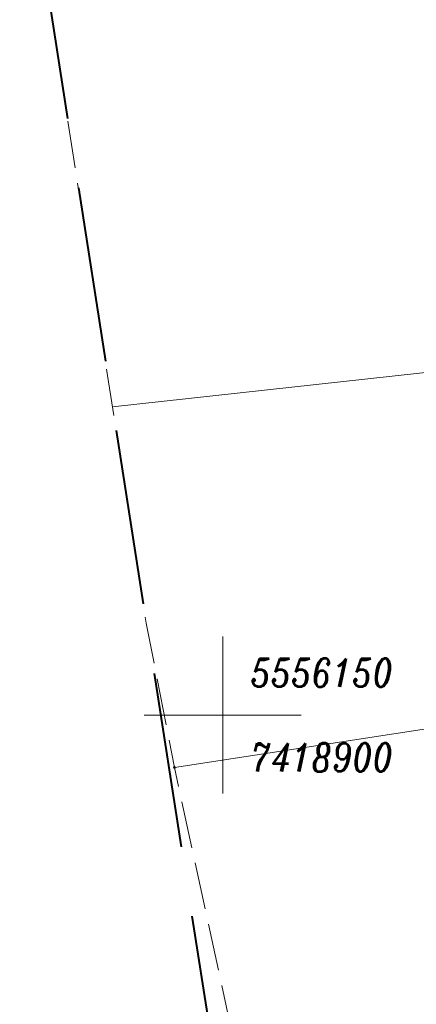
# Model space of a CAD drawing. Header units: metres. Extents: x 779 to 7046, y -512 to 9570.
# Tile 12 of 256: x 2136 to 2148, y -263 to -232. Entities that reach past the tile are written whole.
import ezdxf
from ezdxf.enums import TextEntityAlignment as Align

# ---------------------------------------------------------------- set-up
doc = ezdxf.new("R2010")
doc.units = ezdxf.units.M
for name, pattern in [('1.5_0.5', [2, 1.5, -0.5]), ('CIĄGłA', [0]), ('DASHEDX2', [38.1, 25.4, -12.7]), ('DGN Style 3', [7.83309, 5.595065, -2.238026])]:
    doc.linetypes.add(name, pattern=pattern)
for name, color, linetype, lineweight in [('jezdnia (powierzchnia)', 7, 'Continuous', 0), ('Krzyże', 7, 'Continuous', 0), ('przewód kanalizacyjny (linia)-SK', 7, 'Continuous', 0), ('punkt o określonej wysokości (sieć kanalizacyjna)-SK - ob. w budowie', 7, 'Continuous', 0), ('Sekcje', 7, 'Continuous', 0), ('Zakres', 7, 'Continuous', 0)]:
    doc.layers.add(name, color=color, linetype=linetype, lineweight=lineweight)
doc.styles.add('Style-ITALIC_1250', font='ITALIC_1250.shx')

# ---------------------------------------------------------------- blocks, each defined once
blk = doc.blocks.new('PW01_1')
at = {"linetype": 'Continuous', "lineweight": 13, "ltscale": 10}
h = blk.add_hatch(color=0, dxfattribs=at)
edge = h.paths.add_edge_path()
edge.add_arc((0, 0), 0.45, 0, 360)
blk = doc.blocks.new('PZT MDCP podkład')
at = {"layer": 'jezdnia (powierzchnia)', "color": 252, "linetype": '1.5_0.5', "lineweight": 13, "true_color": 0x939598, "flags": 128}
blk.add_lwpolyline([(2070.276, 140.136), (2073.698, 118.206), (2074.596, 113.606), (2077.106, 102.056), (2092.306, 104.766), (2090.666, 113.236), (2087.736, 128.446), (2084.644, 144.53)], dxfattribs=at)
at = {"layer": 'przewód kanalizacyjny (linia)-SK', "color": 252, "linetype": 'Continuous', "lineweight": 13, "true_color": 0x939598, "flags": 128}
for points in [[(2072.621, 125.105), (2107.626, 128.936), (2109.186, 126.506), (2134.056, 134.756)], [(2093.166, 116.456), (2074.596, 113.606)]]:
    blk.add_lwpolyline(points, dxfattribs=at)
at = {"layer": 'Sekcje', "color": 252, "linetype": 'Continuous', "lineweight": 13, "true_color": 0x939598}
for p, q in [((2076.136, 117.776), (2076.136, 112.776)), ((2073.636, 115.276), (2078.636, 115.276))]:
    blk.add_line(p, q, dxfattribs=at)
at = {"layer": 'Zakres', "color": 252, "linetype": 'DGN Style 3', "lineweight": 40, "true_color": 0x939598, "flags": 128}
blk.add_lwpolyline([(2174.696, 172.586), (2130.246, 158.476), (2070.276, 140.136), (2076.276, 101.676), (2103.086, -22.494), (2224.436, 10.666), (2208.436, 67.156), (2203.276, 85.806), (2188.226, 134.806), (2174.696, 172.586)], close=True, dxfattribs=at)
at = {"layer": 'punkt o określonej wysokości (sieć kanalizacyjna)-SK - ob. w budowie', "color": 252, "linetype": 'Continuous', "lineweight": 13, "true_color": 0x939598, "xscale": 0.1, "yscale": 0.1, "zscale": 0.1}
blk.add_blockref('PW01_1', (2074.596, 113.606), dxfattribs=at)
at = {"layer": 'Krzyże', "color": 252, "linetype": 'Continuous', "lineweight": 13, "true_color": 0x939598, "style": 'Style-ITALIC_1250', "width": 0.8}
blk.add_text('5556150', height=0.9, dxfattribs=at).set_placement((2077.036, 116.176))
blk.add_text('7418900', height=0.9, dxfattribs=at).set_placement((2077.036, 114.376), align=Align.TOP_LEFT)

msp = doc.modelspace()

# ---------------------------------------------------------------- linework, layer by layer
at = {"color": 5, "linetype": 'DASHEDX2', "lineweight": 13, "ltscale": 0.1}
msp.add_circle((2180.533, -275.953), 70, dxfattribs=at)

# ---------------------------------------------------------------- block references
at = {"color": 18, "linetype": 'CIĄGłA', "lineweight": 5, "true_color": 0x000000}
msp.add_blockref('PZT MDCP podkład', (65.959, -369.147), dxfattribs=at)
at = {"layer": 'punkt o określonej wysokości (sieć kanalizacyjna)-SK - ob. w budowie', "color": 36, "linetype": 'Continuous', "lineweight": 13, "true_color": 0x803300, "xscale": 0.1, "yscale": 0.1, "zscale": 0.1}
msp.add_blockref('PW01_1', (2140.555, -255.54), dxfattribs=at)

doc.saveas('drawing.dxf')
